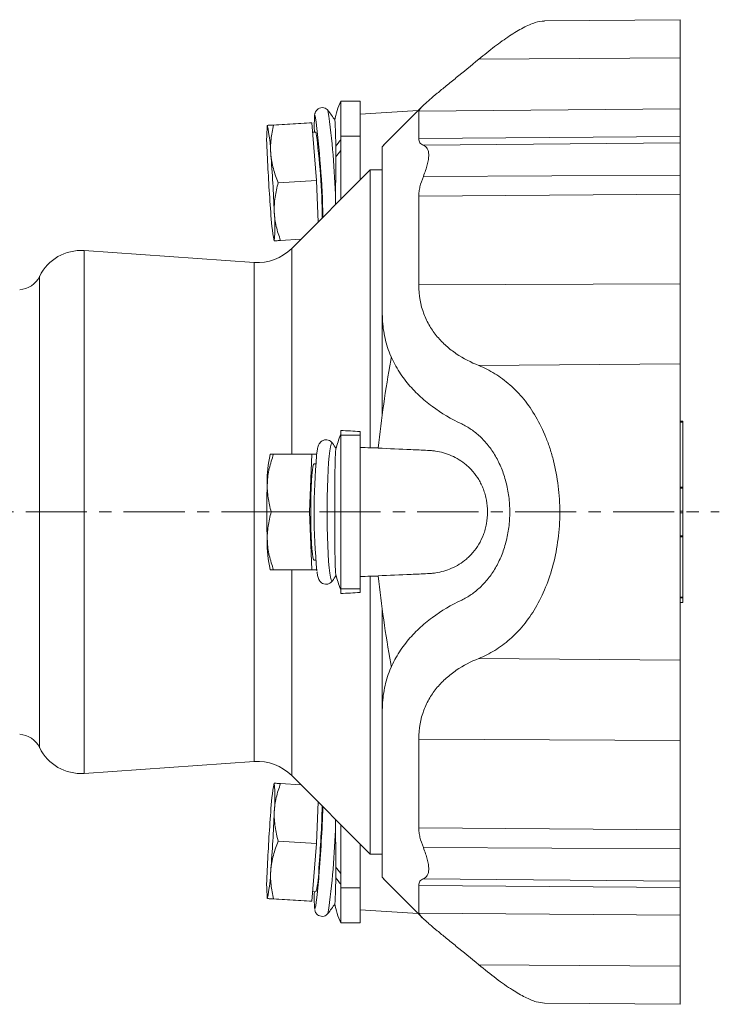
# Model space of a CAD drawing. Header units: millimetres. Extents: x 113 to 719, y 52 to 537.
# Tile 2 of 5: x 274 to 419, y 52 to 257. Entities that reach past the tile are written whole.
import ezdxf

# ---------------------------------------------------------------- set-up
doc = ezdxf.new("R2010")
doc.units = ezdxf.units.MM
doc.linetypes.add('CENTERX2', pattern=[20.32, 12.7, -2.54, 2.54, -2.54])
doc.layers.add('FORMAT', color=7, linetype='Continuous')

msp = doc.modelspace()

# ---------------------------------------------------------------- linework, layer by layer
at = {"color": 7, "linetype": 'Continuous', "lineweight": 15}
for p, q in [((411, 256.82), (382.8, 256.57)), ((344.5, 239.91), (340.5, 239.91)), ((340.5, 239.91), (340.5, 232.62)), ((344.5, 239.91), (344.5, 232.62)), ((356.57, 237.96), (344.5, 237.18)), ((357.5, 238.89), (349.41, 230.8)), ((333.99, 235.41), (326.08, 234.93)), ((334.48, 235.43), (326.57, 234.95)), ((333.99, 235.41), (334.48, 235.43)), ((334.48, 235.43), (335.44, 223.45)), ((325.25, 234.88), (325.23, 234.85)), ((335.35, 233.48), (334.64, 233.44)), ((340.5, 232.62), (340.5, 219.5)), ((344.5, 232.62), (344.5, 223.5)), ((349.43, 230.78), (349.13, 230.44)), ((346.63, 225.63), (330.32, 209.32)), ((349.1, 225.63), (346.63, 225.63)), ((346.63, 167.95), (346.63, 225.63)), ((349.07, 225.63), (349.13, 225.81)), ((335.44, 223.45), (327.53, 222.98)), ((335.44, 223.45), (335.79, 214.79)), ((326.68, 210.94), (326.71, 210.9)), ((326.74, 210.92), (326.71, 210.92)), ((332.24, 211.25), (328.02, 210.99)), ((322.55, 206.42), (287.2, 208.89)), ((349.1, 174.49), (349.1, 195.52)), ((411.51, 173.45), (411, 173.45)), ((411.51, 159.75), (411.51, 173.26)), ((340.5, 171.56), (340.5, 170.61)), ((340.5, 170.61), (340.5, 138.65)), ((344.5, 171.34), (344.5, 170.61)), ((344.5, 170.61), (344.5, 138.65)), ((338.8, 168.88), (338.78, 168.92)), ((346.63, 167.95), (348.28, 167.94)), ((325.93, 166.63), (325.88, 166.54)), ((334.48, 166.63), (326.57, 166.63)), ((334.48, 166.63), (333.99, 154.63)), ((335.44, 166.63), (334.48, 166.63)), ((335.46, 166.12), (335.44, 166.63)), ((335.32, 164.63), (334.96, 164.63)), ((411.51, 154.8), (411.51, 159.58)), ((333.99, 154.63), (326.08, 154.63)), ((333.99, 154.63), (334.48, 142.63)), ((411.51, 149.67), (411.51, 154.46)), ((411.51, 136.98), (411.51, 149.5)), ((334.96, 144.63), (335.32, 144.63)), ((335.44, 142.63), (335.46, 143.13)), ((325.88, 142.72), (325.93, 142.63)), ((334.48, 142.63), (326.57, 142.63)), ((334.48, 142.63), (335.44, 142.63)), ((348.28, 141.32), (346.63, 141.3)), ((346.63, 83.63), (346.63, 141.3)), ((338.78, 140.34), (338.79, 140.36)), ((340.5, 138.65), (340.5, 137.69)), ((344.5, 138.65), (344.5, 137.91)), ((411.51, 136.8), (411, 136.8)), ((411, 135.81), (411.51, 135.81)), ((411.51, 135.82), (411.51, 136.78)), ((349.1, 113.8), (349.1, 134.75)), ((287.2, 100.37), (322.55, 102.84)), ((326.7, 98.34), (326.68, 98.32)), ((332.24, 98.01), (328.02, 98.26)), ((330.32, 99.93), (346.63, 83.63)), ((335.79, 94.46), (335.44, 85.8)), ((339.41, 89.78), (339.4, 90.85)), ((340.5, 89.76), (340.5, 76.63)), ((335.44, 85.8), (327.53, 86.28)), ((335.44, 85.8), (334.48, 73.83)), ((344.5, 85.76), (344.5, 76.63)), ((346.63, 83.63), (349.1, 83.63)), ((349.07, 83.63), (349.13, 83.44)), ((335.96, 79), (335.92, 78.53)), ((349.43, 78.47), (349.13, 78.82)), ((349.41, 78.45), (357.5, 70.36)), ((334.64, 75.82), (335.35, 75.77)), ((340.5, 76.63), (340.5, 69.35)), ((344.5, 76.63), (344.5, 69.35)), ((325.29, 74.38), (325.26, 74.38)), ((333.99, 73.84), (326.08, 74.32)), ((334.48, 73.83), (326.57, 74.31)), ((334.48, 73.83), (333.99, 73.84)), ((344.5, 72.07), (356.57, 71.29)), ((340.5, 69.35), (344.5, 69.35)), ((382.82, 52.68), (411, 52.44))]:
    msp.add_line(p, q, dxfattribs=at)
at = {"color": 8, "linetype": 'Continuous', "lineweight": 0}
for p, q in [((411, 248.88), (369.15, 248.61)), ((411, 238.33), (356.71, 237.86)), ((344.5, 232.62), (340.5, 232.62)), ((411, 232.59), (356.71, 232.15)), ((411, 231.23), (357.66, 230.77)), ((411, 224.56), (357.66, 224.28)), ((411, 220.58), (356.71, 220.21)), ((287.2, 208.89), (287.2, 100.37)), ((330.32, 166.63), (330.32, 209.32)), ((322.55, 102.84), (322.55, 206.42)), ((277.99, 105.69), (277.99, 203.56)), ((411, 202.02), (356.71, 201.76)), ((411, 185.37), (369.15, 185.03)), ((411.51, 173.26), (411, 173.26)), ((344.5, 170.61), (340.5, 170.61)), ((411.51, 159.75), (411, 159.75)), ((411.51, 159.58), (411, 159.58)), ((411.51, 154.8), (411, 154.8)), ((411.51, 154.46), (411, 154.46)), ((411.51, 149.67), (411, 149.67)), ((411.51, 149.5), (411, 149.5)), ((330.32, 99.93), (330.32, 142.63)), ((344.5, 138.65), (340.5, 138.65)), ((411.51, 136.98), (411, 136.98)), ((411.51, 135.82), (411, 135.82)), ((411, 123.88), (369.15, 124.23)), ((411, 107.23), (356.71, 107.5)), ((411, 88.68), (356.71, 89.05)), ((411, 84.7), (357.66, 84.98)), ((411, 78.02), (357.66, 78.49)), ((344.5, 76.63), (340.5, 76.63)), ((411, 76.67), (356.71, 77.11)), ((411, 70.92), (356.71, 71.39)), ((411, 60.37), (369.15, 60.65))]:
    msp.add_line(p, q, dxfattribs=at)
at = {"color": 8, "linetype": 'Continuous', "lineweight": 0, "flags": 128}
for points in [[(335.05, 236.56), (335.08, 236.82), (335.14, 236.98), (335.2, 236.88)], [(338.78, 168.92), (338.78, 168.92), (338.63, 168.97), (338.49, 168.72), (338.35, 168.17), (338.21, 167.34), (338.09, 166.24), (337.98, 164.9), (337.88, 163.35), (337.8, 161.61), (337.74, 159.72), (337.7, 157.73), (337.68, 155.67), (337.68, 153.59), (337.7, 151.53), (337.74, 149.54), (337.8, 147.65), (337.88, 145.91), (337.98, 144.35), (338.09, 143.01), (338.21, 141.91), (338.35, 141.08), (338.49, 140.53), (338.63, 140.28), (338.78, 140.33), (338.78, 140.34)], [(335.92, 78.53), (335.82, 77.34), (335.68, 75.87), (335.55, 74.61), (335.43, 73.61), (335.32, 72.87), (335.22, 72.43), (335.14, 72.28), (335.08, 72.41)]]:
    msp.add_lwpolyline(points, dxfattribs=at)
at = {"color": 7, "linetype": 'Continuous', "lineweight": 15, "flags": 128}
msp.add_lwpolyline([(334.96, 164.63), (334.84, 164.48), (334.72, 164.02), (334.61, 163.29), (334.51, 162.29), (334.43, 161.06), (334.36, 159.63), (334.3, 158.05), (334.27, 156.36), (334.26, 154.63), (334.27, 152.89), (334.3, 151.21), (334.36, 149.63), (334.43, 148.2), (334.51, 146.97), (334.61, 145.97), (334.72, 145.23), (334.84, 144.78), (334.96, 144.63)], dxfattribs=at)
at = {"color": 7, "linetype": 'Continuous', "lineweight": 15}
for centre, radius, start, end in [((356.08, 232.91), 17.08, 155.8105, 169.8628), ((318.23, 222.43), 25.03, 32.6828, 38.4219), ((370.53, 234.85), 35.52, 177.2519, 182.2411), ((136.25, 211.12), 200.62, 1.3413, 7.3796), ((357.71, 231.87), 32.59, 174.7178, 185.2822), ((292.98, 227.93), 33.01, 1.6813, 12.1471), ((203.28, 214.93), 133.37, 0.3106, 7.9973), ((642.11, 242.04), 317.13, 182.3793, 184.5475), ((9.85, 203.75), 317.13, 2.3793, 4.5475), ((358.98, 217.86), 33.01, 181.6812, 192.1472), ((294.26, 213.92), 32.59, 354.7178, 5.2822), ((286.54, 199.41), 9.5, 86, 154.0816), ((323.25, 216.39), 10, 266, 315), ((273.5, 205.75), 5, 274, 334.0816), ((356.08, 163.63), 17.08, 155.8105, 166.1466), ((318.23, 154.63), 25.03, 31.6758, 34.806), ((347.62, 161.26), 22.38, 166.3457, 181.612), ((464.67, 154.74), 129.7, 174.8564, 185.4588), ((483.76, 154.63), 158.62, 177.8321, 182.1679), ((347.62, 148), 22.38, 178.388, 193.6543), ((318.23, 154.63), 25.03, 325.194, 328.3261), ((356.08, 145.63), 17.08, 193.8534, 204.1895), ((273.5, 103.51), 5, 25.9184, 86), ((286.54, 109.84), 9.5, 205.9184, 274), ((323.25, 92.86), 10, 45, 94), ((358.98, 91.39), 33.01, 167.8528, 178.3188), ((294.26, 95.34), 32.59, 354.7178, 5.2822), ((642.11, 67.21), 317.13, 175.4525, 177.6207), ((9.85, 105.5), 317.13, 355.4525, 357.6207), ((110.26, 99.33), 226.46, 355.2955, 358.5519), ((-12.46, 106.82), 349.53, 355.4357, 357.8068), ((357.71, 77.38), 32.59, 174.7178, 185.2822), ((292.98, 81.33), 33.01, 347.8529, 358.3187), ((317.7, 80.44), 18.26, 345.182, 0.9813), ((359.59, 74.44), 24.59, 176.8584, 184.7437), ((318.23, 86.83), 25.03, 321.5781, 327.2872), ((356.08, 76.35), 17.08, 190.1487, 204.1895)]:
    msp.add_arc(centre, radius, start, end, dxfattribs=at)
at = {"color": 8, "linetype": 'Continuous', "lineweight": 0}
for centre, radius, start, end in [((181.76, 215.41), 157.71, 1.475, 8.2249), ((345.28, 227.54), 6.48, 137.5797, 153.2485), ((345.3, 225.27), 6.51, 137.5988, 152.9239), ((189.64, 93.17), 149.81, 351.5954, 358.702), ((345.3, 83.98), 6.51, 207.0761, 222.4012), ((345.28, 81.72), 6.48, 206.7515, 222.4203)]:
    msp.add_arc(centre, radius, start, end, dxfattribs=at)
at = {"color": 7, "linetype": 'Continuous', "lineweight": 15}
for points, knots in [([(369.15, 248.61), (370.26, 249.51), (372.48, 251.31), (375.57, 253.52), (378.41, 255.23), (380.89, 256.35), (382.18, 256.48), (382.8, 256.54)], [0, 0, 0, 0, 0.202386, 0.405431, 0.607469, 0.812057, 1, 1, 1, 1]), ([(411, 256.81), (411, 256.73), (411, 256.58), (411, 255.37), (411, 253.62), (411, 251.47), (411, 249.72), (411, 248.88)], [0, 0, 0, 0, 0.224284, 0.439171, 0.640392, 0.827342, 1, 1, 1, 1]), ([(356.71, 237.86), (356.71, 238.06), (357.07, 238.49), (357.92, 239.29), (358.11, 239.47), (358.51, 239.83), (358.73, 240.02), (359.44, 240.63), (359.97, 241.07), (361.12, 242.03), (361.74, 242.54), (363.07, 243.63), (363.77, 244.2), (365.95, 245.98), (367.51, 247.25), (369.15, 248.61)], [0, 0, 0, 0, 0.25, 0.25, 0.3125, 0.3125, 0.375, 0.375, 0.5, 0.5, 0.625, 0.625, 0.75, 0.75, 1, 1, 1, 1]), ([(411, 238.33), (411, 238.51), (411, 238.86), (411, 239.95), (411, 240.67), (411, 242.48), (411, 243.55), (411, 246.01), (411, 247.39), (411, 248.88)], [0, 0, 0, 0, 0.25, 0.25, 0.5, 0.5, 0.75, 0.75, 1, 1, 1, 1]), ([(337.91, 237.88), (337.91, 237.88), (337.87, 237.96), (337.66, 238.2), (337.25, 238.47), (336.67, 238.61), (336.09, 238.5), (335.65, 238.23), (335.38, 237.93), (335.23, 237.65), (335.15, 237.4), (335.1, 237.16), (335.07, 236.98), (335.06, 236.81), (335.06, 236.75)], [0, 0, 0, 0, 0.002958, 0.081109, 0.168765, 0.263025, 0.368105, 0.450094, 0.521066, 0.587387, 0.659016, 0.760883, 0.917225, 1, 1, 1, 1]), ([(356.71, 237.86), (356.71, 237.54), (356.71, 236.9), (356.71, 234.98), (356.71, 233.71), (356.71, 232.15)], [0, 0, 0, 0, 0.5, 0.5, 1, 1, 1, 1]), ([(411, 238.33), (411, 238.01), (411, 237.36), (411, 235.44), (411, 234.16), (411, 232.59)], [0, 0, 0, 0, 0.5, 0.5, 1, 1, 1, 1]), ([(339.28, 235.93), (339.28, 235.94), (339.29, 235.98), (339.31, 235.67), (339.35, 235), (339.39, 233.96), (339.43, 232.61), (339.47, 231.38), (339.49, 230.62), (339.49, 230.45)], [0, 0, 0, 0, 0.047352, 0.230907, 0.408729, 0.591743, 0.768965, 0.951348, 1, 1, 1, 1]), ([(325.26, 234.87), (325.25, 234.87), (325.24, 234.87), (325.25, 234.87), (325.26, 234.88)], [0, 0, 0, 0, 0.666056, 1, 1, 1, 1]), ([(326.57, 234.95), (326.2, 234.93), (325.89, 234.91), (325.44, 234.88), (325.3, 234.88), (325.26, 234.87)], [0, 0, 0, 0, 0.5, 0.5, 1, 1, 1, 1]), ([(325.98, 228.9), (325.94, 229.4), (325.92, 229.91), (325.94, 230.94), (325.97, 231.45), (326.13, 232.96), (326.32, 233.96), (326.57, 234.95)], [0, 0, 0, 0, 0.25, 0.25, 0.5, 0.5, 1, 1, 1, 1]), ([(357.66, 230.77), (357.35, 230.87), (357.12, 231.03), (356.87, 231.37), (356.81, 231.5), (356.73, 231.8), (356.71, 231.97), (356.71, 232.15)], [0, 0, 0, 0, 0.5, 0.5, 0.75, 0.75, 1, 1, 1, 1]), ([(411, 224.56), (411, 225.45), (411, 226.3), (411, 227.83), (411, 228.51), (411, 229.67), (411, 230.15), (411, 230.86), (411, 231.1), (411, 231.23)], [0, 0, 0, 0, 0.25, 0.25, 0.5, 0.5, 0.75, 0.75, 1, 1, 1, 1]), ([(349.13, 230.44), (349.13, 230.3), (349.13, 229.99), (349.13, 229.02), (349.13, 228.35), (349.13, 226.67), (349.13, 225.65), (349.13, 223.26), (349.13, 221.89), (349.13, 218.83), (349.13, 217.14), (349.13, 213.47), (349.13, 211.5), (349.13, 207.33), (349.13, 205.12), (349.13, 200.55), (349.13, 198.17), (349.13, 195.74)], [0, 0, 0, 0, 0.125, 0.125, 0.25, 0.25, 0.375, 0.375, 0.5, 0.5, 0.625, 0.625, 0.75, 0.75, 0.875, 0.875, 1, 1, 1, 1]), ([(357.66, 230.77), (358.01, 230.65), (358.29, 230.42), (358.57, 229.9), (358.64, 229.7), (358.74, 229.24), (358.76, 228.98), (358.76, 228.42), (358.74, 228.11), (358.67, 227.61), (358.64, 227.44), (358.57, 227.08), (358.52, 226.9), (358.38, 226.34), (358.27, 225.95), (357.99, 225.14), (357.83, 224.72), (357.66, 224.28)], [0, 0, 0, 0, 0.25, 0.25, 0.375, 0.375, 0.5, 0.5, 0.625, 0.625, 0.6875, 0.6875, 0.75, 0.75, 0.875, 0.875, 1, 1, 1, 1]), ([(327.53, 222.98), (327.13, 223.93), (326.78, 224.91), (326.25, 226.89), (326.06, 227.88), (325.98, 228.9)], [0, 0, 0, 0, 0.5, 0.5, 1, 1, 1, 1]), ([(339.41, 219.47), (339.42, 220.2), (339.43, 220.95), (339.44, 222.08), (339.44, 222.46), (339.45, 223.21), (339.45, 223.58), (339.46, 224.69), (339.47, 225.42), (339.49, 226.51), (339.49, 226.86), (339.5, 227.56), (339.5, 227.9), (339.51, 228.23)], [0, 0, 0, 0, 0.25, 0.25, 0.375, 0.375, 0.5, 0.5, 0.75, 0.75, 0.875, 0.875, 1, 1, 1, 1]), ([(326.71, 216.92), (326.69, 217.43), (326.69, 217.94), (326.75, 218.96), (326.8, 219.46), (327.02, 220.98), (327.25, 221.98), (327.53, 222.98)], [0, 0, 0, 0, 0.25, 0.25, 0.5, 0.5, 1, 1, 1, 1]), ([(357.66, 224.28), (357.35, 223.54), (357.12, 222.82), (356.87, 221.8), (356.81, 221.47), (356.73, 220.82), (356.71, 220.51), (356.71, 220.21)], [0, 0, 0, 0, 0.5, 0.5, 0.75, 0.75, 1, 1, 1, 1]), ([(339.4, 218.4), (339.4, 218.48), (339.41, 218.82), (339.41, 219.18), (339.41, 219.47)], [0, 0, 0, 0, 0.21072, 1, 1, 1, 1]), ([(356.71, 201.76), (356.71, 205.23), (356.71, 208.55), (356.71, 214.73), (356.71, 217.6), (356.71, 220.21)], [0, 0, 0, 0, 0.5, 0.5, 1, 1, 1, 1]), ([(411, 202.02), (411, 205.52), (411, 208.85), (411, 215.07), (411, 217.96), (411, 220.58)], [0, 0, 0, 0, 0.5, 0.5, 1, 1, 1, 1]), ([(328.02, 210.99), (327.65, 211.95), (327.34, 212.92), (326.89, 214.89), (326.75, 215.9), (326.71, 216.92)], [0, 0, 0, 0, 0.5, 0.5, 1, 1, 1, 1]), ([(326.71, 210.92), (326.73, 210.92), (326.77, 210.92), (326.91, 210.93), (327, 210.93), (327.34, 210.95), (327.65, 210.97), (328.02, 210.99)], [0, 0, 0, 0, 0.25, 0.25, 0.5, 0.5, 1, 1, 1, 1]), ([(356.71, 201.76), (356.71, 199.57), (357.07, 197.59), (357.92, 195.32), (358.11, 194.88), (358.51, 194.03), (358.73, 193.62), (359.44, 192.43), (359.97, 191.7), (361.12, 190.33), (361.74, 189.69), (363.07, 188.51), (363.77, 187.97), (365.95, 186.49), (367.51, 185.69), (369.15, 185.03)], [0, 0, 0, 0, 0.25, 0.25, 0.3125, 0.3125, 0.375, 0.375, 0.5, 0.5, 0.625, 0.625, 0.75, 0.75, 1, 1, 1, 1]), ([(411, 202.02), (411, 200.14), (411, 198.33), (411, 194.94), (411, 193.37), (411, 190.52), (411, 189.25), (411, 187.05), (411, 186.12), (411, 185.37)], [0, 0, 0, 0, 0.25, 0.25, 0.5, 0.5, 0.75, 0.75, 1, 1, 1, 1]), ([(365.61, 172.91), (363.48, 173.92), (361.43, 175.12), (359.04, 176.89), (358.57, 177.26), (357.65, 178.02), (357.2, 178.42), (355.88, 179.65), (355.05, 180.53), (353.52, 182.4), (352.82, 183.4), (351.87, 185), (351.58, 185.55), (351.03, 186.68), (350.77, 187.27), (350.09, 189.08), (349.74, 190.34), (349.26, 192.96), (349.13, 194.32), (349.13, 195.74)], [0, 0, 0, 0, 0.25, 0.25, 0.3125, 0.3125, 0.375, 0.375, 0.5, 0.5, 0.625, 0.625, 0.6875, 0.6875, 0.75, 0.75, 0.875, 0.875, 1, 1, 1, 1]), ([(348.27, 167.88), (348.63, 170.93), (349.37, 177.07), (350.38, 183.35), (350.96, 186.56), (351.01, 186.81)], [0, 0, 0, 0, 0.477296, 0.959076, 1, 1, 1, 1]), ([(369.15, 124.23), (370.3, 124.69), (371.41, 125.25), (373.55, 126.57), (374.58, 127.33), (376.57, 129.07), (377.52, 130.04), (379.33, 132.25), (380.17, 133.45), (381.71, 136.06), (382.41, 137.48), (383.66, 140.53), (384.19, 142.13), (385.06, 145.47), (385.39, 147.21), (385.86, 150.85), (385.97, 152.68), (385.98, 155.43), (385.95, 156.34), (385.85, 158.18), (385.76, 159.11), (385.43, 161.82), (385.1, 163.57), (384.57, 165.69), (384.45, 166.11), (384.21, 166.94), (384.08, 167.35), (383.69, 168.57), (383.4, 169.35), (382.48, 171.63), (381.78, 173.06), (380.23, 175.72), (379.39, 176.93), (378.04, 178.58), (377.58, 179.1), (376.63, 180.09), (376.13, 180.56), (374.62, 181.89), (373.58, 182.66), (371.42, 184), (370.3, 184.56), (369.15, 185.03)], [0, 0, 0, 0, 0.0625, 0.0625, 0.125, 0.125, 0.1875, 0.1875, 0.25, 0.25, 0.3125, 0.3125, 0.375, 0.375, 0.4375, 0.4375, 0.5, 0.5, 0.53125, 0.53125, 0.5625, 0.5625, 0.625, 0.625, 0.640625, 0.640625, 0.65625, 0.65625, 0.6875, 0.6875, 0.75, 0.75, 0.8125, 0.8125, 0.84375, 0.84375, 0.875, 0.875, 0.9375, 0.9375, 1, 1, 1, 1]), ([(411, 185.37), (411, 184.95), (411, 184.44), (411, 183.21), (411, 182.5), (411, 180.82), (411, 179.87), (411, 177.71), (411, 176.51), (411, 173.85), (411, 172.4), (411, 169.28), (411, 167.6), (411, 164.09), (411, 162.25), (411, 158.49), (411, 156.56), (411, 152.7), (411, 150.77), (411, 147), (411, 145.16), (411, 141.65), (411, 139.98), (411, 136.85), (411, 135.4), (411, 132.75), (411, 131.54), (411, 129.38), (411, 128.43), (411, 126.76), (411, 126.04), (411, 124.81), (411, 124.3), (411, 123.88)], [0, 0, 0, 0, 0.0625, 0.0625, 0.125, 0.125, 0.1875, 0.1875, 0.25, 0.25, 0.3125, 0.3125, 0.375, 0.375, 0.4375, 0.4375, 0.5, 0.5, 0.5625, 0.5625, 0.625, 0.625, 0.6875, 0.6875, 0.75, 0.75, 0.8125, 0.8125, 0.875, 0.875, 0.9375, 0.9375, 1, 1, 1, 1]), ([(375.6, 154.63), (375.6, 155.71), (375.53, 156.77), (375.33, 158.33), (375.25, 158.85), (375.05, 159.88), (374.93, 160.38), (374.55, 161.87), (374.23, 162.81), (373.68, 164.15), (373.48, 164.59), (373.06, 165.44), (372.84, 165.85), (372.15, 167.03), (371.65, 167.75), (370.85, 168.77), (370.57, 169.09), (370.01, 169.71), (369.72, 170), (368.83, 170.83), (368.22, 171.32), (366.95, 172.19), (366.29, 172.58), (365.61, 172.91)], [0, 0, 0, 0, 0.125, 0.125, 0.1875, 0.1875, 0.25, 0.25, 0.375, 0.375, 0.4375, 0.4375, 0.5, 0.5, 0.625, 0.625, 0.6875, 0.6875, 0.75, 0.75, 0.875, 0.875, 1, 1, 1, 1]), ([(411.51, 173.45), (411.51, 173.45), (411.51, 173.43), (411.51, 173.36), (411.51, 173.31), (411.51, 173.26)], [0, 0, 0, 0, 0.5, 0.5, 1, 1, 1, 1]), ([(337.45, 169.63), (337.24, 169.6), (336.85, 169.55), (336.4, 169.25), (336.12, 168.93), (335.95, 168.61), (335.81, 168.25), (335.68, 167.75), (335.58, 167.18), (335.52, 166.68), (335.5, 166.53)], [0, 0, 0, 0, 0.092208, 0.173261, 0.252763, 0.341957, 0.458713, 0.644407, 0.896457, 1, 1, 1, 1]), ([(338.87, 168.76), (338.86, 168.78), (338.81, 168.89), (338.61, 169.15), (338.2, 169.48), (337.75, 169.62), (337.5, 169.63), (337.45, 169.63)], [0, 0, 0, 0, 0.072451, 0.355, 0.638812, 0.930868, 1, 1, 1, 1]), ([(339.49, 141.54), (339.48, 141.61), (339.46, 141.76), (339.43, 142.09), (339.42, 142.22), (339.41, 142.52), (339.4, 142.68), (339.37, 143.23), (339.36, 143.65), (339.34, 144.38), (339.33, 144.64), (339.32, 145.19), (339.31, 145.48), (339.3, 146.38), (339.29, 147.02), (339.28, 148.05), (339.27, 148.41), (339.27, 149.14), (339.26, 149.51), (339.25, 150.64), (339.25, 151.41), (339.25, 152.6), (339.24, 153.01), (339.24, 153.82), (339.24, 154.22), (339.24, 155.43), (339.24, 156.23), (339.25, 157.43), (339.25, 157.83), (339.25, 158.6), (339.26, 158.99), (339.26, 160.11), (339.27, 160.84), (339.29, 162.23), (339.3, 162.87), (339.31, 163.77), (339.32, 164.05), (339.33, 164.6), (339.34, 164.86), (339.36, 165.6), (339.37, 166.02), (339.4, 166.57), (339.41, 166.73), (339.42, 167.03), (339.43, 167.16), (339.46, 167.49), (339.48, 167.64), (339.49, 167.72)], [0, 0, 0, 0, 0.0625, 0.0625, 0.09375, 0.09375, 0.125, 0.125, 0.1875, 0.1875, 0.21875, 0.21875, 0.25, 0.25, 0.3125, 0.3125, 0.34375, 0.34375, 0.375, 0.375, 0.4375, 0.4375, 0.46875, 0.46875, 0.5, 0.5, 0.5625, 0.5625, 0.59375, 0.59375, 0.625, 0.625, 0.6875, 0.6875, 0.75, 0.75, 0.78125, 0.78125, 0.8125, 0.8125, 0.875, 0.875, 0.90625, 0.90625, 0.9375, 0.9375, 1, 1, 1, 1]), ([(348.27, 167.88), (350.54, 167.78), (352.81, 167.68), (356.22, 167.53), (357.36, 167.47), (358.78, 167.41), (359.07, 167.4), (359.63, 167.34), (359.91, 167.31), (360.75, 167.18), (361.31, 167.06), (362.41, 166.74), (362.95, 166.55), (364.02, 166.08), (364.56, 165.8), (365.59, 165.17), (366.09, 164.81), (366.81, 164.19), (367.05, 163.97), (367.51, 163.51), (367.73, 163.27), (368.38, 162.51), (368.78, 161.96), (369.33, 161.04), (369.51, 160.71), (369.83, 160.05), (369.98, 159.71), (370.25, 159), (370.37, 158.63), (370.59, 157.86), (370.68, 157.47), (370.9, 156.29), (370.98, 155.48), (370.98, 153.82), (370.9, 153), (370.68, 151.81), (370.59, 151.41), (370.38, 150.65), (370.26, 150.28), (369.85, 149.21), (369.52, 148.54), (368.79, 147.31), (368.39, 146.76), (367.74, 145.99), (367.52, 145.75), (367.06, 145.29), (366.82, 145.07), (366.1, 144.46), (365.61, 144.1), (364.59, 143.47), (364.06, 143.19), (362.98, 142.71), (362.43, 142.52), (361.33, 142.2), (360.77, 142.08), (359.93, 141.95), (359.65, 141.91), (359.08, 141.86), (358.8, 141.84), (357.37, 141.78), (356.24, 141.73), (352.82, 141.58), (350.54, 141.48), (348.27, 141.38)], [0, 0, 0, 0, 0.125, 0.125, 0.1875, 0.1875, 0.203125, 0.203125, 0.21875, 0.21875, 0.25, 0.25, 0.28125, 0.28125, 0.3125, 0.3125, 0.34375, 0.34375, 0.359375, 0.359375, 0.375, 0.375, 0.40625, 0.40625, 0.421875, 0.421875, 0.4375, 0.4375, 0.453125, 0.453125, 0.46875, 0.46875, 0.5, 0.5, 0.53125, 0.53125, 0.546875, 0.546875, 0.5625, 0.5625, 0.59375, 0.59375, 0.625, 0.625, 0.640625, 0.640625, 0.65625, 0.65625, 0.6875, 0.6875, 0.71875, 0.71875, 0.75, 0.75, 0.78125, 0.78125, 0.796875, 0.796875, 0.8125, 0.8125, 0.875, 0.875, 1, 1, 1, 1]), ([(325.26, 160.63), (325.28, 161.14), (325.32, 161.65), (325.46, 162.66), (325.55, 163.16), (325.89, 164.66), (326.2, 165.65), (326.57, 166.63)], [0, 0, 0, 0, 0.25, 0.25, 0.5, 0.5, 1, 1, 1, 1]), ([(326.57, 166.63), (326.41, 166.63), (326.08, 166.63), (325.91, 166.63), (325.94, 166.63), (325.94, 166.63)], [0, 0, 0, 0, 0.468415, 0.940995, 1, 1, 1, 1]), ([(326.08, 154.63), (325.8, 155.61), (325.57, 156.6), (325.28, 158.6), (325.22, 159.6), (325.26, 160.63)], [0, 0, 0, 0, 0.5, 0.5, 1, 1, 1, 1]), ([(411.51, 159.75), (411.51, 159.72), (411.51, 159.68), (411.51, 159.62), (411.51, 159.6), (411.51, 159.58)], [0, 0, 0, 0, 0.5, 0.5, 1, 1, 1, 1]), ([(325.26, 148.63), (325.24, 149.14), (325.24, 149.65), (325.3, 150.66), (325.35, 151.16), (325.57, 152.66), (325.8, 153.65), (326.08, 154.63)], [0, 0, 0, 0, 0.25, 0.25, 0.5, 0.5, 1, 1, 1, 1]), ([(375.6, 154.63), (375.6, 153.55), (375.53, 152.49), (375.33, 150.92), (375.25, 150.4), (375.05, 149.38), (374.93, 148.87), (374.55, 147.39), (374.23, 146.45), (373.68, 145.1), (373.48, 144.66), (373.06, 143.82), (372.84, 143.41), (372.15, 142.23), (371.65, 141.5), (370.85, 140.49), (370.57, 140.16), (370.01, 139.55), (369.72, 139.26), (368.83, 138.43), (368.22, 137.94), (366.95, 137.06), (366.29, 136.68), (365.61, 136.35)], [0, 0, 0, 0, 0.125, 0.125, 0.1875, 0.1875, 0.25, 0.25, 0.375, 0.375, 0.4375, 0.4375, 0.5, 0.5, 0.625, 0.625, 0.6875, 0.6875, 0.75, 0.75, 0.875, 0.875, 1, 1, 1, 1]), ([(411.51, 154.46), (411.51, 154.47), (411.51, 154.49), (411.51, 154.55), (411.51, 154.59), (411.51, 154.67), (411.51, 154.71), (411.51, 154.77), (411.51, 154.79), (411.51, 154.8)], [0, 0, 0, 0, 0.25, 0.25, 0.5, 0.5, 0.75, 0.75, 1, 1, 1, 1]), ([(411.51, 149.67), (411.51, 149.66), (411.51, 149.63), (411.51, 149.57), (411.51, 149.54), (411.51, 149.5)], [0, 0, 0, 0, 0.5, 0.5, 1, 1, 1, 1]), ([(326.57, 142.63), (326.2, 143.61), (325.89, 144.6), (325.44, 146.6), (325.3, 147.6), (325.26, 148.63)], [0, 0, 0, 0, 0.5, 0.5, 1, 1, 1, 1]), ([(325.94, 142.63), (325.94, 142.63), (325.91, 142.63), (326.08, 142.63), (326.41, 142.63), (326.57, 142.63)], [0, 0, 0, 0, 0.059005, 0.527028, 1, 1, 1, 1]), ([(335.57, 142.18), (335.58, 142.14), (335.63, 141.76), (335.72, 141.34), (335.86, 140.85), (336.02, 140.48), (336.29, 140.1), (336.72, 139.77), (337.33, 139.59), (337.96, 139.67), (338.45, 139.95), (338.71, 140.23), (338.79, 140.37), (338.82, 140.42)], [0, 0, 0, 0, 0.025198, 0.250013, 0.392, 0.501465, 0.577361, 0.653781, 0.732281, 0.819384, 0.891227, 0.960054, 1, 1, 1, 1]), ([(348.27, 141.38), (348.63, 138.32), (349.37, 132.18), (350.38, 125.91), (350.96, 122.7), (351.01, 122.44)], [0, 0, 0, 0, 0.477296, 0.959076, 1, 1, 1, 1]), ([(411.51, 136.98), (411.51, 136.94), (411.51, 136.89), (411.51, 136.82), (411.51, 136.8), (411.51, 136.8)], [0, 0, 0, 0, 0.5, 0.5, 1, 1, 1, 1]), ([(365.61, 136.35), (363.48, 135.33), (361.43, 134.13), (359.04, 132.37), (358.57, 132), (357.65, 131.23), (357.2, 130.84), (355.88, 129.6), (355.05, 128.72), (353.52, 126.85), (352.82, 125.86), (351.87, 124.26), (351.58, 123.71), (351.03, 122.57), (350.77, 121.98), (350.09, 120.17), (349.74, 118.92), (349.26, 116.3), (349.13, 114.93), (349.13, 113.51)], [0, 0, 0, 0, 0.25, 0.25, 0.3125, 0.3125, 0.375, 0.375, 0.5, 0.5, 0.625, 0.625, 0.6875, 0.6875, 0.75, 0.75, 0.875, 0.875, 1, 1, 1, 1]), ([(356.71, 107.5), (356.71, 109.68), (357.07, 111.67), (357.92, 113.93), (358.11, 114.37), (358.51, 115.22), (358.73, 115.63), (359.44, 116.82), (359.97, 117.55), (361.12, 118.92), (361.74, 119.56), (363.07, 120.74), (363.77, 121.28), (365.95, 122.76), (367.51, 123.57), (369.15, 124.23)], [0, 0, 0, 0, 0.25, 0.25, 0.3125, 0.3125, 0.375, 0.375, 0.5, 0.5, 0.625, 0.625, 0.75, 0.75, 1, 1, 1, 1]), ([(411, 107.23), (411, 109.12), (411, 110.93), (411, 114.31), (411, 115.88), (411, 118.73), (411, 120), (411, 122.21), (411, 123.13), (411, 123.88)], [0, 0, 0, 0, 0.25, 0.25, 0.5, 0.5, 0.75, 0.75, 1, 1, 1, 1]), ([(349.13, 78.82), (349.13, 78.96), (349.13, 79.27), (349.13, 80.24), (349.13, 80.9), (349.13, 82.58), (349.13, 83.6), (349.13, 86), (349.13, 87.36), (349.13, 90.43), (349.13, 92.12), (349.13, 95.78), (349.13, 97.75), (349.13, 101.93), (349.13, 104.13), (349.13, 108.71), (349.13, 111.08), (349.13, 113.51)], [0, 0, 0, 0, 0.125, 0.125, 0.25, 0.25, 0.375, 0.375, 0.5, 0.5, 0.625, 0.625, 0.75, 0.75, 0.875, 0.875, 1, 1, 1, 1]), ([(356.71, 107.5), (356.71, 104.02), (356.71, 100.71), (356.71, 94.52), (356.71, 91.65), (356.71, 89.05)], [0, 0, 0, 0, 0.5, 0.5, 1, 1, 1, 1]), ([(411, 107.23), (411, 103.74), (411, 100.4), (411, 94.18), (411, 91.29), (411, 88.68)], [0, 0, 0, 0, 0.5, 0.5, 1, 1, 1, 1]), ([(326.71, 98.34), (326.7, 98.34), (326.69, 98.34), (326.7, 98.34), (326.71, 98.34)], [0, 0, 0, 0, 0.689823, 1, 1, 1, 1]), ([(328.02, 98.26), (327.65, 98.29), (327.34, 98.3), (326.89, 98.33), (326.75, 98.34), (326.71, 98.34)], [0, 0, 0, 0, 0.5, 0.5, 1, 1, 1, 1]), ([(326.71, 92.34), (326.73, 92.84), (326.77, 93.35), (326.91, 94.36), (327, 94.86), (327.34, 96.34), (327.65, 97.31), (328.02, 98.26)], [0, 0, 0, 0, 0.25, 0.25, 0.5, 0.5, 1, 1, 1, 1]), ([(327.53, 86.28), (327.25, 87.28), (327.02, 88.28), (326.73, 90.3), (326.67, 91.32), (326.71, 92.34)], [0, 0, 0, 0, 0.5, 0.5, 1, 1, 1, 1]), ([(339.51, 81.02), (339.5, 81.69), (339.49, 82.38), (339.48, 83.46), (339.47, 83.82), (339.46, 84.56), (339.46, 84.93), (339.45, 86.04), (339.44, 86.79), (339.43, 87.92), (339.43, 88.3), (339.42, 89.05), (339.42, 89.42), (339.41, 89.78)], [0, 0, 0, 0, 0.25, 0.25, 0.375, 0.375, 0.5, 0.5, 0.75, 0.75, 0.875, 0.875, 1, 1, 1, 1]), ([(357.66, 84.98), (357.35, 85.72), (357.12, 86.43), (356.87, 87.45), (356.81, 87.78), (356.73, 88.43), (356.71, 88.75), (356.71, 89.05)], [0, 0, 0, 0, 0.5, 0.5, 0.75, 0.75, 1, 1, 1, 1]), ([(327.53, 86.28), (327.13, 85.32), (326.78, 84.34), (326.25, 82.37), (326.06, 81.37), (325.98, 80.36)], [0, 0, 0, 0, 0.5, 0.5, 1, 1, 1, 1]), ([(357.66, 78.49), (358.01, 78.61), (358.29, 78.84), (358.57, 79.35), (358.64, 79.56), (358.74, 80.02), (358.76, 80.27), (358.76, 80.84), (358.74, 81.14), (358.67, 81.64), (358.64, 81.82), (358.57, 82.17), (358.52, 82.35), (358.38, 82.91), (358.27, 83.3), (357.99, 84.11), (357.83, 84.54), (357.66, 84.98)], [0, 0, 0, 0, 0.25, 0.25, 0.375, 0.375, 0.5, 0.5, 0.625, 0.625, 0.6875, 0.6875, 0.75, 0.75, 0.875, 0.875, 1, 1, 1, 1]), ([(411, 84.7), (411, 83.8), (411, 82.96), (411, 81.43), (411, 80.74), (411, 79.58), (411, 79.11), (411, 78.39), (411, 78.15), (411, 78.02)], [0, 0, 0, 0, 0.25, 0.25, 0.5, 0.5, 0.75, 0.75, 1, 1, 1, 1]), ([(325.98, 80.36), (325.94, 79.85), (325.92, 79.34), (325.94, 78.32), (325.97, 77.81), (326.13, 76.29), (326.32, 75.3), (326.57, 74.31)], [0, 0, 0, 0, 0.25, 0.25, 0.5, 0.5, 1, 1, 1, 1]), ([(339.49, 78.8), (339.48, 78.39), (339.45, 77.41), (339.41, 76.06), (339.37, 74.84), (339.33, 73.95), (339.3, 73.4), (339.29, 73.33), (339.28, 73.3)], [0, 0, 0, 0, 0.124981, 0.301913, 0.483973, 0.660978, 0.843093, 1, 1, 1, 1]), ([(357.66, 78.49), (357.35, 78.38), (357.12, 78.22), (356.87, 77.88), (356.81, 77.75), (356.73, 77.45), (356.71, 77.29), (356.71, 77.11)], [0, 0, 0, 0, 0.5, 0.5, 0.75, 0.75, 1, 1, 1, 1]), ([(356.71, 71.39), (356.71, 71.72), (356.71, 72.36), (356.71, 74.27), (356.71, 75.55), (356.71, 77.11)], [0, 0, 0, 0, 0.5, 0.5, 1, 1, 1, 1]), ([(411, 70.92), (411, 71.24), (411, 71.89), (411, 73.82), (411, 75.1), (411, 76.67)], [0, 0, 0, 0, 0.5, 0.5, 1, 1, 1, 1]), ([(325.26, 74.38), (325.28, 74.38), (325.32, 74.38), (325.46, 74.37), (325.55, 74.37), (325.89, 74.35), (326.2, 74.33), (326.57, 74.31)], [0, 0, 0, 0, 0.25, 0.25, 0.5, 0.5, 1, 1, 1, 1]), ([(335.1, 72.11), (335.1, 72.1), (335.11, 72.01), (335.15, 71.85), (335.25, 71.56), (335.48, 71.19), (335.88, 70.86), (336.43, 70.66), (337.01, 70.7), (337.48, 70.91), (337.76, 71.17), (337.86, 71.31), (337.9, 71.37)], [0, 0, 0, 0, 0.0354653, 0.1711263, 0.2878554, 0.3862604, 0.496711, 0.6153601, 0.7469905, 0.8498388, 0.9390046, 1, 1, 1, 1]), ([(356.71, 71.39), (356.71, 71.19), (357.07, 70.76), (357.92, 69.96), (358.11, 69.79), (358.51, 69.42), (358.73, 69.23), (359.44, 68.62), (359.97, 68.18), (361.12, 67.22), (361.74, 66.71), (363.07, 65.62), (363.77, 65.05), (365.95, 63.28), (367.51, 62), (369.15, 60.65)], [0, 0, 0, 0, 0.25, 0.25, 0.3125, 0.3125, 0.375, 0.375, 0.5, 0.5, 0.625, 0.625, 0.75, 0.75, 1, 1, 1, 1]), ([(411, 70.92), (411, 70.75), (411, 70.39), (411, 69.31), (411, 68.58), (411, 66.78), (411, 65.7), (411, 63.25), (411, 61.87), (411, 60.37)], [0, 0, 0, 0, 0.25, 0.25, 0.5, 0.5, 0.75, 0.75, 1, 1, 1, 1]), ([(382.82, 52.69), (382.26, 52.75), (381.07, 52.87), (378.81, 53.83), (376.04, 55.43), (372.82, 57.67), (370.37, 59.66), (369.15, 60.65)], [0, 0, 0, 0, 0.1686201, 0.3609364, 0.5533724, 0.7766197, 1, 1, 1, 1]), ([(411, 60.37), (411, 59.53), (411, 57.79), (411, 55.64), (411, 53.88), (411, 52.67), (411, 52.52), (411, 52.44)], [0, 0, 0, 0, 0.172658, 0.359608, 0.560829, 0.775716, 1, 1, 1, 1])]:
    msp.add_open_spline(points, degree=3, knots=knots, dxfattribs=at)
for points in [[(325.45, 234.89), (325.6, 234.9), (325.82, 234.91), (326.08, 234.93)], [(411, 231.23), (411, 231.44), (411, 231.9), (411, 232.59)], [(339.51, 228.23), (339.52, 229.01), (339.51, 229.75), (339.49, 230.45)], [(411, 224.56), (411, 223.07), (411, 221.72), (411, 220.58)], [(344.5, 171.34), (343.16, 171.41), (341.83, 171.49), (340.5, 171.56)], [(344.5, 168.05), (345.21, 168.02), (345.92, 167.98), (346.63, 167.95)], [(346.63, 141.3), (345.92, 141.27), (345.21, 141.24), (344.5, 141.21)], [(340.5, 137.69), (341.83, 137.77), (343.16, 137.84), (344.5, 137.91)], [(411, 84.7), (411, 86.18), (411, 87.53), (411, 88.68)], [(339.49, 78.8), (339.51, 79.51), (339.52, 80.25), (339.51, 81.02)], [(411, 78.02), (411, 77.81), (411, 77.35), (411, 76.67)], [(326.08, 74.32), (325.8, 74.34), (325.57, 74.36), (325.43, 74.37)]]:
    msp.add_open_spline(points, degree=3, dxfattribs=at)
at = {"layer": 'FORMAT', "linetype": 'CENTERX2', "lineweight": 0}
msp.add_line((112.55, 154.63), (419.1, 154.63), dxfattribs=at)

doc.saveas('drawing.dxf')
